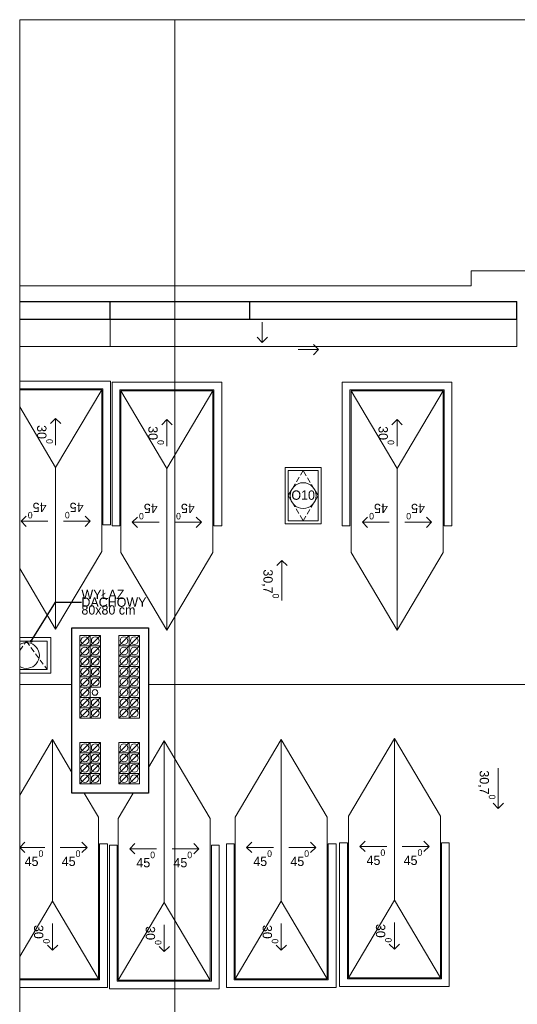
# Model space of a CAD drawing. Extents: x -145259 to -66341, y -2316 to 227384.
# Tile 134 of 141: x -109059 to -99439, y 208342 to 227384. Entities that reach past the tile are written whole.
import ezdxf

# ---------------------------------------------------------------- set-up
doc = ezdxf.new("R2010")
doc.units = 0
doc.header["$MEASUREMENT"] = 0
doc.linetypes.add('Krawędzie ukryte', pattern=[150, 100, -50])
for name, color, linetype, lineweight in [('Arch opisy okien_Nr_Pióra__21', 7, 'Continuous', 13), ('ARCH TABELA_Nr_Pióra__21', 7, 'Continuous', 13), ('INWENT DACH_Nr_Pióra__21', 7, 'Continuous', 13), ('Inwent kominy_Nr_Pióra__21', 7, 'Continuous', 13), ('INWENT ODWODNIENIE_Nr_Pióra__21', 7, 'Continuous', 13), ('INWENT ODWODNIENIE_Nr_Pióra__5', 7, 'Continuous', 13), ('INWENT OPISY_Nr_Pióra__21', 7, 'Continuous', 13), ('INWENT OPISY_Nr_Pióra__5', 7, 'Continuous', 13), ('INWENT. OKNA_Nr_Pióra__1', 7, 'Continuous', 25), ('INWENT. OKNA_Nr_Pióra__21', 7, 'Continuous', 13), ('INWENT. OKNA_Nr_Pióra__5', 7, 'Continuous', 13), ('INWENT.ŚCIANY_Nr_Pióra__1', 7, 'Continuous', 25)]:
    doc.layers.add(name, color=color, linetype=linetype, lineweight=lineweight)
doc.layers.add('INWENT kanalizacja_Nr_Pióra__118', color=7, linetype='Continuous', lineweight=13, true_color=0x573938)
doc.layers.add('INWENT ODWODNIENIE', color=7, linetype='Continuous')
doc.styles.add('GENERATED_STYLE_4', font='txt')
doc.styles.add('GENERATED_STYLE_7', font='txt')
doc.styles.add('GENERATED_STYLE_8', font='txt')
doc.dimstyles.new('GENERATED_STYLE__9', dxfattribs={"dimtxt": 0.18, "dimasz": 109.44, "dimexe": 0.18, "dimexo": 0.0625, "dimgap": 0.09, "dimtad": 0, "dimtih": 1, "dimtoh": 1, "dimdec": 4, "dimzin": 0, "dimdsep": 46, "dimcen": 0.09, "dimadec": 0, "dimazin": 0, "dimtfac": 1, "dimtdec": 4, "dimtmove": 0, "dimatfit": 3, "dimldrblk": 'ARROWHEAD_11', "dimfxl": 0, "dimtolj": 1, "dimtzin": 0, "dimarcsym": 0})

# ---------------------------------------------------------------- blocks, each defined once
blk = doc.blocks.new('Linia_174', base_point=(-101614, 217663))
at = {"layer": 'INWENT ODWODNIENIE_Nr_Pióra__21', "linetype": 'Continuous'}
for q in [(-101195, 217763), (-101195, 217563)]:
    blk.add_line((-101095, 217663), q, dxfattribs=at)
at = {"layer": 'INWENT ODWODNIENIE_Nr_Pióra__5', "linetype": 'Continuous'}
blk.add_line((-101614, 217663), (-101095, 217663), dxfattribs=at)
blk = doc.blocks.new('Linia_175', base_point=(-101914, 217663))
at = {"layer": 'INWENT ODWODNIENIE_Nr_Pióra__21', "linetype": 'Continuous'}
for q in [(-102332, 217763), (-102332, 217563)]:
    blk.add_line((-102432, 217663), q, dxfattribs=at)
at = {"layer": 'INWENT ODWODNIENIE_Nr_Pióra__5', "linetype": 'Continuous'}
blk.add_line((-101914, 217663), (-102432, 217663), dxfattribs=at)
blk = doc.blocks.new('Linia_176', base_point=(-101764, 219133))
at = {"layer": 'INWENT ODWODNIENIE_Nr_Pióra__21', "linetype": 'Continuous'}
for q in [(-101864, 219551), (-101664, 219551)]:
    blk.add_line((-101764, 219651), q, dxfattribs=at)
at = {"layer": 'INWENT ODWODNIENIE_Nr_Pióra__5', "linetype": 'Continuous'}
blk.add_line((-101764, 219133), (-101764, 219651), dxfattribs=at)
blk = doc.blocks.new('Linia_177', base_point=(-106064, 217663))
at = {"layer": 'INWENT ODWODNIENIE_Nr_Pióra__21', "linetype": 'Continuous'}
for q in [(-105645, 217763), (-105645, 217563)]:
    blk.add_line((-105545, 217663), q, dxfattribs=at)
at = {"layer": 'INWENT ODWODNIENIE_Nr_Pióra__5', "linetype": 'Continuous'}
blk.add_line((-106064, 217663), (-105545, 217663), dxfattribs=at)
blk = doc.blocks.new('Linia_178', base_point=(-106364, 217663))
at = {"layer": 'INWENT ODWODNIENIE_Nr_Pióra__21', "linetype": 'Continuous'}
for q in [(-106782, 217763), (-106782, 217563)]:
    blk.add_line((-106882, 217663), q, dxfattribs=at)
at = {"layer": 'INWENT ODWODNIENIE_Nr_Pióra__5', "linetype": 'Continuous'}
blk.add_line((-106364, 217663), (-106882, 217663), dxfattribs=at)
blk = doc.blocks.new('Linia_179', base_point=(-106214, 219133))
at = {"layer": 'INWENT ODWODNIENIE_Nr_Pióra__21', "linetype": 'Continuous'}
for q in [(-106314, 219551), (-106114, 219551)]:
    blk.add_line((-106214, 219651), q, dxfattribs=at)
at = {"layer": 'INWENT ODWODNIENIE_Nr_Pióra__5', "linetype": 'Continuous'}
blk.add_line((-106214, 219133), (-106214, 219651), dxfattribs=at)
blk = doc.blocks.new('Linia_180', base_point=(-108214, 217683))
at = {"layer": 'INWENT ODWODNIENIE_Nr_Pióra__21', "linetype": 'Continuous'}
for q in [(-107795, 217783), (-107795, 217583)]:
    blk.add_line((-107695, 217683), q, dxfattribs=at)
at = {"layer": 'INWENT ODWODNIENIE_Nr_Pióra__5', "linetype": 'Continuous'}
blk.add_line((-108214, 217683), (-107695, 217683), dxfattribs=at)
blk = doc.blocks.new('Linia_181', base_point=(-108514, 217683))
at = {"layer": 'INWENT ODWODNIENIE_Nr_Pióra__21', "linetype": 'Continuous'}
for q in [(-108932, 217783), (-108932, 217583)]:
    blk.add_line((-109032, 217683), q, dxfattribs=at)
at = {"layer": 'INWENT ODWODNIENIE_Nr_Pióra__5', "linetype": 'Continuous'}
blk.add_line((-108514, 217683), (-109032, 217683), dxfattribs=at)
blk = doc.blocks.new('Linia_182', base_point=(-108364, 219153))
at = {"layer": 'INWENT ODWODNIENIE_Nr_Pióra__21', "linetype": 'Continuous'}
for q in [(-108464, 219571), (-108264, 219571)]:
    blk.add_line((-108364, 219671), q, dxfattribs=at)
at = {"layer": 'INWENT ODWODNIENIE_Nr_Pióra__5', "linetype": 'Continuous'}
blk.add_line((-108364, 219153), (-108364, 219671), dxfattribs=at)
blk = doc.blocks.new('Linia_183', base_point=(-108274, 211374))
at = {"layer": 'INWENT ODWODNIENIE_Nr_Pióra__21', "linetype": 'Continuous'}
for q in [(-107855, 211474), (-107855, 211274)]:
    blk.add_line((-107755, 211374), q, dxfattribs=at)
at = {"layer": 'INWENT ODWODNIENIE_Nr_Pióra__5', "linetype": 'Continuous'}
blk.add_line((-108274, 211374), (-107755, 211374), dxfattribs=at)
blk = doc.blocks.new('Linia_184', base_point=(-108574, 211374))
at = {"layer": 'INWENT ODWODNIENIE_Nr_Pióra__21', "linetype": 'Continuous'}
for q in [(-108959, 211474), (-108959, 211274)]:
    blk.add_line((-109059, 211374), q, dxfattribs=at)
at = {"layer": 'INWENT ODWODNIENIE_Nr_Pióra__5', "linetype": 'Continuous'}
blk.add_line((-108574, 211374), (-109059, 211374), dxfattribs=at)
blk = doc.blocks.new('Linia_185', base_point=(-108424, 209904))
at = {"layer": 'INWENT ODWODNIENIE_Nr_Pióra__21', "linetype": 'Continuous'}
for q in [(-108524, 209486), (-108324, 209486)]:
    blk.add_line((-108424, 209386), q, dxfattribs=at)
at = {"layer": 'INWENT ODWODNIENIE_Nr_Pióra__5', "linetype": 'Continuous'}
blk.add_line((-108424, 209904), (-108424, 209386), dxfattribs=at)
blk = doc.blocks.new('Linia_186', base_point=(-106114, 211349))
at = {"layer": 'INWENT ODWODNIENIE_Nr_Pióra__21', "linetype": 'Continuous'}
for q in [(-105695, 211449), (-105695, 211249)]:
    blk.add_line((-105595, 211349), q, dxfattribs=at)
at = {"layer": 'INWENT ODWODNIENIE_Nr_Pióra__5', "linetype": 'Continuous'}
blk.add_line((-106114, 211349), (-105595, 211349), dxfattribs=at)
blk = doc.blocks.new('Linia_187', base_point=(-106414, 211349))
at = {"layer": 'INWENT ODWODNIENIE_Nr_Pióra__21', "linetype": 'Continuous'}
for q in [(-106832, 211449), (-106832, 211249)]:
    blk.add_line((-106932, 211349), q, dxfattribs=at)
at = {"layer": 'INWENT ODWODNIENIE_Nr_Pióra__5', "linetype": 'Continuous'}
blk.add_line((-106414, 211349), (-106932, 211349), dxfattribs=at)
blk = doc.blocks.new('Linia_188', base_point=(-106264, 209879))
at = {"layer": 'INWENT ODWODNIENIE_Nr_Pióra__21', "linetype": 'Continuous'}
for q in [(-106364, 209461), (-106164, 209461)]:
    blk.add_line((-106264, 209361), q, dxfattribs=at)
at = {"layer": 'INWENT ODWODNIENIE_Nr_Pióra__5', "linetype": 'Continuous'}
blk.add_line((-106264, 209879), (-106264, 209361), dxfattribs=at)
blk = doc.blocks.new('Linia_189', base_point=(-103854, 211374))
at = {"layer": 'INWENT ODWODNIENIE_Nr_Pióra__21', "linetype": 'Continuous'}
for q in [(-103435, 211474), (-103435, 211274)]:
    blk.add_line((-103335, 211374), q, dxfattribs=at)
at = {"layer": 'INWENT ODWODNIENIE_Nr_Pióra__5', "linetype": 'Continuous'}
blk.add_line((-103854, 211374), (-103335, 211374), dxfattribs=at)
blk = doc.blocks.new('Linia_190', base_point=(-104154, 211374))
at = {"layer": 'INWENT ODWODNIENIE_Nr_Pióra__21', "linetype": 'Continuous'}
for q in [(-104572, 211474), (-104572, 211274)]:
    blk.add_line((-104672, 211374), q, dxfattribs=at)
at = {"layer": 'INWENT ODWODNIENIE_Nr_Pióra__5', "linetype": 'Continuous'}
blk.add_line((-104154, 211374), (-104672, 211374), dxfattribs=at)
blk = doc.blocks.new('Linia_191', base_point=(-104004, 209904))
at = {"layer": 'INWENT ODWODNIENIE_Nr_Pióra__21', "linetype": 'Continuous'}
for q in [(-104104, 209486), (-103904, 209486)]:
    blk.add_line((-104004, 209386), q, dxfattribs=at)
at = {"layer": 'INWENT ODWODNIENIE_Nr_Pióra__5', "linetype": 'Continuous'}
blk.add_line((-104004, 209904), (-104004, 209386), dxfattribs=at)
blk = doc.blocks.new('Linia_192', base_point=(-101664, 211394))
at = {"layer": 'INWENT ODWODNIENIE_Nr_Pióra__21', "linetype": 'Continuous'}
for q in [(-101245, 211494), (-101245, 211294)]:
    blk.add_line((-101145, 211394), q, dxfattribs=at)
at = {"layer": 'INWENT ODWODNIENIE_Nr_Pióra__5', "linetype": 'Continuous'}
blk.add_line((-101664, 211394), (-101145, 211394), dxfattribs=at)
blk = doc.blocks.new('Linia_193', base_point=(-101964, 211394))
at = {"layer": 'INWENT ODWODNIENIE_Nr_Pióra__21', "linetype": 'Continuous'}
for q in [(-102382, 211494), (-102382, 211294)]:
    blk.add_line((-102482, 211394), q, dxfattribs=at)
at = {"layer": 'INWENT ODWODNIENIE_Nr_Pióra__5', "linetype": 'Continuous'}
blk.add_line((-101964, 211394), (-102482, 211394), dxfattribs=at)
blk = doc.blocks.new('Linia_194', base_point=(-101814, 209924))
at = {"layer": 'INWENT ODWODNIENIE_Nr_Pióra__21', "linetype": 'Continuous'}
for q in [(-101914, 209506), (-101714, 209506)]:
    blk.add_line((-101814, 209406), q, dxfattribs=at)
at = {"layer": 'INWENT ODWODNIENIE_Nr_Pióra__5', "linetype": 'Continuous'}
blk.add_line((-101814, 209924), (-101814, 209406), dxfattribs=at)
blk = doc.blocks.new('Linia_207', base_point=(-104370, 221537))
at = {"layer": 'INWENT ODWODNIENIE_Nr_Pióra__21', "linetype": 'Continuous'}
for q in [(-104470, 221241), (-104270, 221241)]:
    blk.add_line((-104370, 221141), q, dxfattribs=at)
at = {"layer": 'INWENT ODWODNIENIE_Nr_Pióra__5', "linetype": 'Continuous'}
blk.add_line((-104370, 221537), (-104370, 221141), dxfattribs=at)
blk = doc.blocks.new('Linia_208', base_point=(-103677, 221002))
at = {"layer": 'INWENT ODWODNIENIE_Nr_Pióra__21', "linetype": 'Continuous'}
for q in [(-103381, 221102), (-103381, 220902)]:
    blk.add_line((-103281, 221002), q, dxfattribs=at)
at = {"layer": 'INWENT ODWODNIENIE_Nr_Pióra__5', "linetype": 'Continuous'}
blk.add_line((-103677, 221002), (-103281, 221002), dxfattribs=at)
blk = doc.blocks.new('Linia_218', base_point=(-99808, 212905))
at = {"layer": 'INWENT ODWODNIENIE_Nr_Pióra__21', "linetype": 'Continuous'}
for q in [(-99908, 212230), (-99708, 212230)]:
    blk.add_line((-99808, 212130), q, dxfattribs=at)
at = {"layer": 'INWENT ODWODNIENIE_Nr_Pióra__5', "linetype": 'Continuous'}
blk.add_line((-99808, 212905), (-99808, 212130), dxfattribs=at)
blk = doc.blocks.new('Linia_221', base_point=(-103989, 216152))
at = {"layer": 'INWENT ODWODNIENIE_Nr_Pióra__21', "linetype": 'Continuous'}
for q in [(-104089, 216827), (-103889, 216827)]:
    blk.add_line((-103989, 216927), q, dxfattribs=at)
at = {"layer": 'INWENT ODWODNIENIE_Nr_Pióra__5', "linetype": 'Continuous'}
blk.add_line((-103989, 216152), (-103989, 216927), dxfattribs=at)
blk = doc.blocks.new('ARROWHEAD_11')
at = {"color": 0, "linetype": 'Continuous', "lineweight": 0}
blk.add_line((0, 0), (-1, 0), dxfattribs=at)
at = {"color": 0, "linetype": 'Continuous', "lineweight": 0, "const_width": 0.25, "flags": 128}
blk.add_lwpolyline([(-0.125, 0, 1), (0.125, 0, 1)], format="xyb", close=True, dxfattribs=at)

msp = doc.modelspace()

# ---------------------------------------------------------------- linework, layer by layer
at = {"layer": 'Arch opisy okien_Nr_Pióra__21', "linetype": 'Continuous'}
msp.add_circle((-103578.7, 218178.6), 250, dxfattribs=at)
msp.add_arc((-108928.7, 215088.6), 250, 238.66775, 121.33225, dxfattribs=at)
at = {"layer": 'ARCH TABELA_Nr_Pióra__21', "linetype": 'Continuous'}
for p, q in [((-109058.7, 197683.6), (-109058.7, 227383.6)), ((-109058.7, 227383.6), (-67258.7, 227383.6)), ((-106058.7, 227383.6), (-106058.7, 197683.6)), ((-106058.7, 226883.6), (-106058.7, 227383.6))]:
    msp.add_line(p, q, dxfattribs=at)
at = {"layer": 'INWENT DACH_Nr_Pióra__21', "linetype": 'Continuous'}
for p, q in [((-109058.7, 220223.6), (-107473.7, 220223.6)), ((-108363.7, 218723.1), (-107473.7, 220223.6)), ((-107473.7, 220223.6), (-107473.7, 217098)), ((-107103.7, 220203.6), (-105323.7, 220203.6)), ((-107103.7, 220203.6), (-107103.7, 217078)), ((-106213.7, 218703.1), (-107103.7, 220203.6)), ((-106213.7, 218703.1), (-105323.7, 220203.6)), ((-105323.7, 220203.6), (-105323.7, 217078)), ((-102653.7, 220203.6), (-100873.7, 220203.6)), ((-102653.7, 220203.6), (-102653.7, 217078)), ((-101763.7, 218703.1), (-102653.7, 220203.6)), ((-101763.7, 218703.1), (-100873.7, 220203.6)), ((-100873.7, 220203.6), (-100873.7, 217078)), ((-108363.7, 218723.1), (-109058.7, 219894.8)), ((-108363.7, 218723.1), (-108363.7, 215597.5)), ((-106213.7, 218703.1), (-106213.7, 215577.5)), ((-101763.7, 218703.1), (-101763.7, 215577.5)), ((-108363.7, 215597.5), (-107473.7, 217098)), ((-106213.7, 215577.5), (-107103.7, 217078)), ((-106213.7, 215577.5), (-105323.7, 217078)), ((-101763.7, 215577.5), (-102653.7, 217078)), ((-101763.7, 215577.5), (-100873.7, 217078)), ((-108363.7, 215597.5), (-109058.7, 216769.2)), ((-109058.7, 214528.6), (-108048.7, 214528.6)), ((-106568.7, 214528.6), (-93328.7, 214528.6)), ((-101813.7, 213479.7), (-102703.7, 211979.2)), ((-101813.7, 210354.1), (-101813.7, 213479.7)), ((-101813.7, 213479.7), (-100923.7, 211979.2)), ((-108423.7, 213459.7), (-109058.7, 212389.2)), ((-108423.7, 210334.1), (-108423.7, 213459.7)), ((-108423.7, 213459.7), (-108048.7, 212827.5)), ((-106263.7, 213434.7), (-106568.7, 212920.5)), ((-106263.7, 210309.1), (-106263.7, 213434.7)), ((-106263.7, 213434.7), (-105373.7, 211934.2)), ((-104003.7, 213459.7), (-104893.7, 211959.2)), ((-104003.7, 210334.1), (-104003.7, 213459.7)), ((-104003.7, 213459.7), (-103113.7, 211959.2)), ((-107809.2, 212423.6), (-107533.7, 211959.2)), ((-106863.5, 212423.6), (-107153.7, 211934.2)), ((-107533.7, 208833.6), (-107533.7, 211959.2)), ((-104893.7, 208833.6), (-104893.7, 211959.2)), ((-103113.7, 208833.6), (-103113.7, 211959.2)), ((-102703.7, 208853.6), (-102703.7, 211979.2)), ((-100923.7, 208853.6), (-100923.7, 211979.2)), ((-107153.7, 208808.6), (-107153.7, 211934.2)), ((-105373.7, 208808.6), (-105373.7, 211934.2)), ((-108423.7, 210334.1), (-109058.7, 209263.5)), ((-108423.7, 210334.1), (-107533.7, 208833.6)), ((-106263.7, 210309.1), (-107153.7, 208808.6)), ((-106263.7, 210309.1), (-105373.7, 208808.6)), ((-104003.7, 210334.1), (-104893.7, 208833.6)), ((-104003.7, 210334.1), (-103113.7, 208833.6)), ((-101813.7, 210354.1), (-102703.7, 208853.6)), ((-101813.7, 210354.1), (-100923.7, 208853.6)), ((-109058.7, 208833.6), (-107533.7, 208833.6)), ((-107153.7, 208808.6), (-105373.7, 208808.6)), ((-104893.7, 208833.6), (-103113.7, 208833.6)), ((-102703.7, 208853.6), (-100923.7, 208853.6))]:
    msp.add_line(p, q, dxfattribs=at)
at = {"layer": 'INWENT kanalizacja_Nr_Pióra__118', "linetype": 'Continuous'}
msp.add_circle((-107603.7, 214373.6), 55, dxfattribs=at)
at = {"layer": 'Inwent kominy_Nr_Pióra__21', "linetype": 'Continuous'}
for p, q in [((-107898.7, 215273.6), (-107698.7, 215473.6)), ((-107898.7, 215473.6), (-107698.7, 215473.6)), ((-107898.7, 215273.6), (-107898.7, 215473.6)), ((-107698.7, 215473.6), (-107698.7, 215273.6)), ((-107698.7, 215273.6), (-107498.7, 215473.6)), ((-107698.7, 215473.6), (-107498.7, 215473.6)), ((-107698.7, 215273.6), (-107698.7, 215473.6)), ((-107498.7, 215473.6), (-107498.7, 215273.6)), ((-107143.7, 215273.6), (-106943.7, 215473.6)), ((-107143.7, 215473.6), (-106943.7, 215473.6)), ((-107143.7, 215273.6), (-107143.7, 215473.6)), ((-106943.7, 215273.6), (-106743.7, 215473.6)), ((-106943.7, 215473.6), (-106743.7, 215473.6)), ((-106943.7, 215273.6), (-106943.7, 215473.6)), ((-106943.7, 215473.6), (-106943.7, 215273.6)), ((-106743.7, 215473.6), (-106743.7, 215273.6)), ((-107898.7, 215073.6), (-107698.7, 215273.6)), ((-107898.7, 215273.6), (-107698.7, 215273.6)), ((-107898.7, 215073.6), (-107898.7, 215273.6)), ((-107698.7, 215273.6), (-107898.7, 215273.6)), ((-107698.7, 215073.6), (-107498.7, 215273.6)), ((-107698.7, 215273.6), (-107498.7, 215273.6)), ((-107698.7, 215073.6), (-107698.7, 215273.6)), ((-107698.7, 215273.6), (-107698.7, 215073.6)), ((-107498.7, 215273.6), (-107698.7, 215273.6)), ((-107498.7, 215273.6), (-107498.7, 215073.6)), ((-107143.7, 215073.6), (-106943.7, 215273.6)), ((-107143.7, 215273.6), (-106943.7, 215273.6)), ((-107143.7, 215073.6), (-107143.7, 215273.6)), ((-106943.7, 215273.6), (-107143.7, 215273.6)), ((-106943.7, 215273.6), (-106943.7, 215073.6)), ((-106943.7, 215073.6), (-106743.7, 215273.6)), ((-106943.7, 215273.6), (-106743.7, 215273.6)), ((-106943.7, 215073.6), (-106943.7, 215273.6)), ((-106743.7, 215273.6), (-106943.7, 215273.6)), ((-106743.7, 215273.6), (-106743.7, 215073.6)), ((-107898.7, 214873.6), (-107698.7, 215073.6)), ((-107898.7, 215073.6), (-107698.7, 215073.6)), ((-107898.7, 214873.6), (-107898.7, 215073.6)), ((-107698.7, 215073.6), (-107898.7, 215073.6)), ((-107698.7, 214873.6), (-107498.7, 215073.6)), ((-107698.7, 215073.6), (-107498.7, 215073.6)), ((-107698.7, 214873.6), (-107698.7, 215073.6)), ((-107498.7, 215073.6), (-107698.7, 215073.6)), ((-107698.7, 215073.6), (-107698.7, 214873.6)), ((-107498.7, 215073.6), (-107498.7, 214873.6)), ((-107143.7, 214873.6), (-106943.7, 215073.6)), ((-107143.7, 215073.6), (-106943.7, 215073.6)), ((-107143.7, 214873.6), (-107143.7, 215073.6)), ((-106943.7, 215073.6), (-107143.7, 215073.6)), ((-106943.7, 215073.6), (-106943.7, 214873.6)), ((-106943.7, 214873.6), (-106743.7, 215073.6)), ((-106943.7, 215073.6), (-106743.7, 215073.6)), ((-106943.7, 214873.6), (-106943.7, 215073.6)), ((-106743.7, 215073.6), (-106943.7, 215073.6)), ((-106743.7, 215073.6), (-106743.7, 214873.6)), ((-107898.7, 214673.6), (-107898.7, 214873.6)), ((-107698.7, 214873.6), (-107898.7, 214873.6)), ((-107898.7, 214673.6), (-107698.7, 214873.6)), ((-107898.7, 214873.6), (-107698.7, 214873.6)), ((-107698.7, 214673.6), (-107698.7, 214873.6)), ((-107498.7, 214873.6), (-107698.7, 214873.6)), ((-107698.7, 214673.6), (-107498.7, 214873.6)), ((-107698.7, 214873.6), (-107498.7, 214873.6)), ((-107698.7, 214873.6), (-107698.7, 214673.6)), ((-107498.7, 214873.6), (-107498.7, 214673.6)), ((-107143.7, 214673.6), (-107143.7, 214873.6)), ((-106943.7, 214873.6), (-107143.7, 214873.6)), ((-107143.7, 214673.6), (-106943.7, 214873.6)), ((-107143.7, 214873.6), (-106943.7, 214873.6)), ((-106943.7, 214873.6), (-106943.7, 214673.6)), ((-106943.7, 214673.6), (-106943.7, 214873.6)), ((-106743.7, 214873.6), (-106943.7, 214873.6)), ((-106943.7, 214673.6), (-106743.7, 214873.6)), ((-106943.7, 214873.6), (-106743.7, 214873.6)), ((-106743.7, 214873.6), (-106743.7, 214673.6)), ((-107698.7, 214673.6), (-107898.7, 214673.6)), ((-107898.7, 214473.6), (-107698.7, 214673.6)), ((-107898.7, 214673.6), (-107698.7, 214673.6)), ((-107898.7, 214473.6), (-107898.7, 214673.6)), ((-107498.7, 214673.6), (-107698.7, 214673.6)), ((-107698.7, 214473.6), (-107498.7, 214673.6)), ((-107698.7, 214673.6), (-107498.7, 214673.6)), ((-107698.7, 214473.6), (-107698.7, 214673.6)), ((-107698.7, 214673.6), (-107698.7, 214473.6)), ((-107498.7, 214673.6), (-107498.7, 214473.6)), ((-106943.7, 214673.6), (-107143.7, 214673.6)), ((-107143.7, 214473.6), (-106943.7, 214673.6)), ((-107143.7, 214673.6), (-106943.7, 214673.6)), ((-107143.7, 214473.6), (-107143.7, 214673.6)), ((-106943.7, 214673.6), (-106943.7, 214473.6)), ((-106743.7, 214673.6), (-106943.7, 214673.6)), ((-106943.7, 214473.6), (-106743.7, 214673.6)), ((-106943.7, 214673.6), (-106743.7, 214673.6)), ((-106943.7, 214473.6), (-106943.7, 214673.6)), ((-106743.7, 214673.6), (-106743.7, 214473.6)), ((-107898.7, 214273.6), (-107898.7, 214473.6)), ((-107898.7, 214473.6), (-107698.7, 214473.6)), ((-107898.7, 214273.6), (-107698.7, 214473.6)), ((-107698.7, 214473.6), (-107898.7, 214473.6)), ((-107698.7, 214473.6), (-107698.7, 214273.6)), ((-107498.7, 214473.6), (-107698.7, 214473.6)), ((-107143.7, 214273.6), (-107143.7, 214473.6)), ((-107143.7, 214473.6), (-106943.7, 214473.6)), ((-107143.7, 214273.6), (-106943.7, 214473.6)), ((-106943.7, 214473.6), (-107143.7, 214473.6)), ((-106943.7, 214473.6), (-106943.7, 214273.6)), ((-106943.7, 214273.6), (-106943.7, 214473.6)), ((-106943.7, 214473.6), (-106743.7, 214473.6)), ((-106943.7, 214273.6), (-106743.7, 214473.6)), ((-106743.7, 214473.6), (-106943.7, 214473.6)), ((-106743.7, 214473.6), (-106743.7, 214273.6)), ((-107898.7, 214073.6), (-107898.7, 214273.6)), ((-107898.7, 214273.6), (-107698.7, 214273.6)), ((-107898.7, 214073.6), (-107698.7, 214273.6)), ((-107698.7, 214273.6), (-107898.7, 214273.6)), ((-107698.7, 214073.6), (-107698.7, 214273.6)), ((-107698.7, 214273.6), (-107498.7, 214273.6)), ((-107698.7, 214073.6), (-107498.7, 214273.6)), ((-107698.7, 214273.6), (-107698.7, 214073.6)), ((-107498.7, 214273.6), (-107498.7, 214073.6)), ((-107143.7, 214073.6), (-107143.7, 214273.6)), ((-107143.7, 214273.6), (-106943.7, 214273.6)), ((-107143.7, 214073.6), (-106943.7, 214273.6)), ((-106943.7, 214273.6), (-107143.7, 214273.6)), ((-106943.7, 214273.6), (-106943.7, 214073.6)), ((-106943.7, 214073.6), (-106943.7, 214273.6)), ((-106943.7, 214273.6), (-106743.7, 214273.6)), ((-106943.7, 214073.6), (-106743.7, 214273.6)), ((-106743.7, 214273.6), (-106943.7, 214273.6)), ((-106743.7, 214273.6), (-106743.7, 214073.6)), ((-107898.7, 213873.6), (-107898.7, 214073.6)), ((-107898.7, 214073.6), (-107698.7, 214073.6)), ((-107898.7, 213873.6), (-107698.7, 214073.6)), ((-107698.7, 214073.6), (-107898.7, 214073.6)), ((-107698.7, 213873.6), (-107698.7, 214073.6)), ((-107698.7, 214073.6), (-107498.7, 214073.6)), ((-107698.7, 213873.6), (-107498.7, 214073.6)), ((-107498.7, 214073.6), (-107698.7, 214073.6)), ((-107698.7, 214073.6), (-107698.7, 213873.6)), ((-107498.7, 214073.6), (-107498.7, 213873.6)), ((-107143.7, 213873.6), (-107143.7, 214073.6)), ((-107143.7, 214073.6), (-106943.7, 214073.6)), ((-107143.7, 213873.6), (-106943.7, 214073.6)), ((-106943.7, 214073.6), (-107143.7, 214073.6)), ((-106943.7, 214073.6), (-106943.7, 213873.6)), ((-106943.7, 213873.6), (-106943.7, 214073.6)), ((-106943.7, 214073.6), (-106743.7, 214073.6)), ((-106943.7, 213873.6), (-106743.7, 214073.6)), ((-106743.7, 214073.6), (-106943.7, 214073.6)), ((-106743.7, 214073.6), (-106743.7, 213873.6)), ((-107698.7, 213873.6), (-107898.7, 213873.6)), ((-107498.7, 213873.6), (-107698.7, 213873.6)), ((-106943.7, 213873.6), (-107143.7, 213873.6)), ((-106743.7, 213873.6), (-106943.7, 213873.6)), ((-107898.7, 213203.6), (-107898.7, 213403.6)), ((-107898.7, 213403.6), (-107698.7, 213403.6)), ((-107898.7, 213203.6), (-107698.7, 213403.6)), ((-107698.7, 213203.6), (-107698.7, 213403.6)), ((-107698.7, 213403.6), (-107498.7, 213403.6)), ((-107698.7, 213203.6), (-107498.7, 213403.6)), ((-107698.7, 213403.6), (-107698.7, 213203.6)), ((-107498.7, 213403.6), (-107498.7, 213203.6)), ((-107143.7, 213203.6), (-107143.7, 213403.6)), ((-107143.7, 213403.6), (-106943.7, 213403.6)), ((-107143.7, 213203.6), (-106943.7, 213403.6)), ((-106943.7, 213403.6), (-106943.7, 213203.6)), ((-106943.7, 213203.6), (-106943.7, 213403.6)), ((-106943.7, 213403.6), (-106743.7, 213403.6)), ((-106943.7, 213203.6), (-106743.7, 213403.6)), ((-106743.7, 213403.6), (-106743.7, 213203.6)), ((-107698.7, 213203.6), (-107898.7, 213203.6)), ((-107898.7, 213003.6), (-107898.7, 213203.6)), ((-107898.7, 213203.6), (-107698.7, 213203.6)), ((-107898.7, 213003.6), (-107698.7, 213203.6)), ((-107498.7, 213203.6), (-107698.7, 213203.6)), ((-107698.7, 213003.6), (-107698.7, 213203.6)), ((-107698.7, 213203.6), (-107498.7, 213203.6)), ((-107698.7, 213003.6), (-107498.7, 213203.6)), ((-107698.7, 213203.6), (-107698.7, 213003.6)), ((-107498.7, 213203.6), (-107498.7, 213003.6)), ((-106943.7, 213203.6), (-107143.7, 213203.6)), ((-107143.7, 213003.6), (-107143.7, 213203.6)), ((-107143.7, 213203.6), (-106943.7, 213203.6)), ((-107143.7, 213003.6), (-106943.7, 213203.6)), ((-106943.7, 213203.6), (-106943.7, 213003.6)), ((-106743.7, 213203.6), (-106943.7, 213203.6)), ((-106943.7, 213003.6), (-106943.7, 213203.6)), ((-106943.7, 213203.6), (-106743.7, 213203.6)), ((-106943.7, 213003.6), (-106743.7, 213203.6)), ((-106743.7, 213203.6), (-106743.7, 213003.6)), ((-107698.7, 213003.6), (-107898.7, 213003.6)), ((-107898.7, 212803.6), (-107898.7, 213003.6)), ((-107898.7, 213003.6), (-107698.7, 213003.6)), ((-107898.7, 212803.6), (-107698.7, 213003.6)), ((-107498.7, 213003.6), (-107698.7, 213003.6)), ((-107698.7, 212803.6), (-107698.7, 213003.6)), ((-107698.7, 213003.6), (-107498.7, 213003.6)), ((-107698.7, 212803.6), (-107498.7, 213003.6)), ((-107698.7, 213003.6), (-107698.7, 212803.6)), ((-107498.7, 213003.6), (-107498.7, 212803.6)), ((-106943.7, 213003.6), (-107143.7, 213003.6)), ((-107143.7, 212803.6), (-107143.7, 213003.6)), ((-107143.7, 213003.6), (-106943.7, 213003.6)), ((-107143.7, 212803.6), (-106943.7, 213003.6)), ((-106943.7, 213003.6), (-106943.7, 212803.6)), ((-106743.7, 213003.6), (-106943.7, 213003.6)), ((-106943.7, 212803.6), (-106943.7, 213003.6)), ((-106943.7, 213003.6), (-106743.7, 213003.6)), ((-106943.7, 212803.6), (-106743.7, 213003.6)), ((-106743.7, 213003.6), (-106743.7, 212803.6)), ((-107898.7, 212603.6), (-107898.7, 212803.6)), ((-107898.7, 212803.6), (-107698.7, 212803.6)), ((-107898.7, 212603.6), (-107698.7, 212803.6)), ((-107698.7, 212803.6), (-107898.7, 212803.6)), ((-107498.7, 212803.6), (-107698.7, 212803.6)), ((-107698.7, 212603.6), (-107698.7, 212803.6)), ((-107698.7, 212803.6), (-107498.7, 212803.6)), ((-107698.7, 212603.6), (-107498.7, 212803.6)), ((-107698.7, 212803.6), (-107698.7, 212603.6)), ((-107498.7, 212803.6), (-107498.7, 212603.6)), ((-106943.7, 212803.6), (-107143.7, 212803.6)), ((-107143.7, 212603.6), (-107143.7, 212803.6)), ((-107143.7, 212803.6), (-106943.7, 212803.6)), ((-107143.7, 212603.6), (-106943.7, 212803.6)), ((-106943.7, 212803.6), (-106943.7, 212603.6)), ((-106943.7, 212603.6), (-106943.7, 212803.6)), ((-106943.7, 212803.6), (-106743.7, 212803.6)), ((-106943.7, 212603.6), (-106743.7, 212803.6)), ((-106743.7, 212803.6), (-106943.7, 212803.6)), ((-106743.7, 212803.6), (-106743.7, 212603.6)), ((-107698.7, 212603.6), (-107898.7, 212603.6)), ((-107498.7, 212603.6), (-107698.7, 212603.6)), ((-106943.7, 212603.6), (-107143.7, 212603.6)), ((-106743.7, 212603.6), (-106943.7, 212603.6))]:
    msp.add_line(p, q, dxfattribs=at)
for centre in [(-107798.7, 215373.6), (-107598.7, 215373.6), (-107043.7, 215373.6), (-106843.7, 215373.6), (-107798.7, 215173.6), (-107598.7, 215173.6), (-107043.7, 215173.6), (-106843.7, 215173.6), (-107798.7, 214973.6), (-107598.7, 214973.6), (-107043.7, 214973.6), (-106843.7, 214973.6), (-107798.7, 214773.6), (-107598.7, 214773.6), (-107043.7, 214773.6), (-106843.7, 214773.6), (-107798.7, 214573.6), (-107598.7, 214573.6), (-107043.7, 214573.6), (-106843.7, 214573.6), (-107798.7, 214373.6), (-107043.7, 214373.6), (-106843.7, 214373.6), (-107798.7, 214173.6), (-107598.7, 214173.6), (-107043.7, 214173.6), (-106843.7, 214173.6), (-107798.7, 213973.6), (-107598.7, 213973.6), (-107043.7, 213973.6), (-106843.7, 213973.6), (-107798.7, 213303.6), (-107598.7, 213303.6), (-107043.7, 213303.6), (-106843.7, 213303.6), (-107798.7, 213103.6), (-107598.7, 213103.6), (-107043.7, 213103.6), (-106843.7, 213103.6), (-107798.7, 212903.6), (-107598.7, 212903.6), (-107043.7, 212903.6), (-106843.7, 212903.6), (-107798.7, 212703.6), (-107598.7, 212703.6), (-107043.7, 212703.6), (-106843.7, 212703.6)]:
    msp.add_circle(centre, 75, dxfattribs=at)
at = {"layer": 'INWENT ODWODNIENIE_Nr_Pióra__5', "linetype": 'Continuous'}
for p, q in [((-107308.7, 221593.6), (-107308.7, 221063.6)), ((-107308.7, 221593.6), (-107308.7, 221063.6)), ((-99448.7, 221593.6), (-99448.7, 221063.6)), ((-107308.7, 221063.6), (-109058.7, 221063.6)), ((-107308.7, 221063.6), (-99448.7, 221063.6)), ((-107303.7, 220393.6), (-109058.7, 220393.6)), ((-107303.7, 217613.6), (-107303.7, 220393.6)), ((-107273.3, 217593.6), (-107273.3, 220373.6)), ((-105153.7, 220373.6), (-107273.3, 220373.6)), ((-105153.7, 217593.6), (-105153.7, 220373.6)), ((-102823.3, 217593.6), (-102823.3, 220373.6)), ((-100703.7, 220373.6), (-102823.3, 220373.6)), ((-100703.7, 217593.6), (-100703.7, 220373.6)), ((-107453.7, 220243.6), (-109058.7, 220243.6)), ((-107453.7, 217613.6), (-107453.7, 220243.6)), ((-107123.3, 217593.6), (-107123.3, 220223.6)), ((-105303.7, 220223.6), (-107123.3, 220223.6)), ((-105303.7, 217593.6), (-105303.7, 220223.6)), ((-102673.3, 217593.6), (-102673.3, 220223.6)), ((-100853.7, 220223.6), (-102673.3, 220223.6)), ((-100853.7, 217593.6), (-100853.7, 220223.6)), ((-107453.7, 217613.6), (-107303.7, 217613.6)), ((-107123.7, 217593.6), (-107273.7, 217593.6)), ((-105303.7, 217593.6), (-105153.7, 217593.6)), ((-102673.7, 217593.6), (-102823.7, 217593.6)), ((-100853.7, 217593.6), (-100703.7, 217593.6)), ((-107513.7, 211443.6), (-107363.7, 211443.6)), ((-107513.7, 211443.6), (-107513.7, 208813.6)), ((-107363.7, 211443.6), (-107363.7, 208663.6)), ((-107173.7, 211418.6), (-107323.7, 211418.6)), ((-107323.3, 211418.6), (-107323.3, 208638.6)), ((-107173.3, 211418.6), (-107173.3, 208788.6)), ((-105353.7, 211418.6), (-105203.7, 211418.6)), ((-105353.7, 211418.6), (-105353.7, 208788.6)), ((-105203.7, 211418.6), (-105203.7, 208638.6)), ((-104913.7, 211443.6), (-105063.7, 211443.6)), ((-105063.3, 211443.6), (-105063.3, 208663.6)), ((-104913.3, 211443.6), (-104913.3, 208813.6)), ((-103093.7, 211443.6), (-102943.7, 211443.6)), ((-103093.7, 211443.6), (-103093.7, 208813.6)), ((-102943.7, 211443.6), (-102943.7, 208663.6)), ((-102723.7, 211463.6), (-102873.7, 211463.6)), ((-102873.3, 211463.6), (-102873.3, 208683.6)), ((-102723.3, 211463.6), (-102723.3, 208833.6)), ((-100903.7, 211463.6), (-100753.7, 211463.6)), ((-100903.7, 211463.6), (-100903.7, 208833.6)), ((-100753.7, 211463.6), (-100753.7, 208683.6)), ((-107513.7, 208813.6), (-109058.7, 208813.6)), ((-105353.7, 208788.6), (-107173.3, 208788.6)), ((-103093.7, 208813.6), (-104913.3, 208813.6)), ((-100903.7, 208833.6), (-102723.3, 208833.6)), ((-107363.7, 208663.6), (-109058.7, 208663.6)), ((-105203.7, 208638.6), (-107323.3, 208638.6)), ((-102943.7, 208663.6), (-105063.3, 208663.6)), ((-100753.7, 208683.6), (-102873.3, 208683.6))]:
    msp.add_line(p, q, dxfattribs=at)
at = {"layer": 'INWENT. OKNA_Nr_Pióra__1', "linetype": 'Continuous'}
for p, q in [((-109058.7, 221933.6), (-99448.7, 221933.6)), ((-107308.7, 221593.6), (-107308.7, 221933.6)), ((-104608.7, 221593.6), (-104608.7, 221933.6)), ((-99448.7, 221593.6), (-99448.7, 221933.6)), ((-109058.7, 221593.6), (-99448.7, 221593.6))]:
    msp.add_line(p, q, dxfattribs=at)
at = {"layer": 'INWENT. OKNA_Nr_Pióra__21', "linetype": 'Continuous'}
for p, q in [((-99148.7, 222523.6), (-100328.7, 222523.6)), ((-100328.7, 222523.6), (-100328.7, 222233.6)), ((-100328.7, 222233.6), (-109058.7, 222233.6)), ((-108458.7, 215433.6), (-109058.7, 215433.6)), ((-108458.7, 214743.6), (-108458.7, 215433.6)), ((-109058.7, 215363.6), (-108528.7, 215363.6)), ((-108528.7, 214813.6), (-108528.7, 215363.6)), ((-109058.7, 214813.6), (-108528.7, 214813.6)), ((-109058.7, 214743.6), (-108458.7, 214743.6))]:
    msp.add_line(p, q, dxfattribs=at)
at = {"layer": 'INWENT. OKNA_Nr_Pióra__5', "linetype": 'Continuous'}
for p, q in [((-103928.7, 217633.6), (-103928.7, 218723.6)), ((-103928.7, 218723.6), (-103228.7, 218723.6)), ((-103868.7, 217693.6), (-103868.7, 218663.6)), ((-103868.7, 218663.6), (-103288.7, 218663.6)), ((-103288.7, 218663.6), (-103288.7, 217693.6)), ((-103228.7, 218723.6), (-103228.7, 217633.6)), ((-103288.7, 217693.6), (-103868.7, 217693.6)), ((-103228.7, 217633.6), (-103928.7, 217633.6))]:
    msp.add_line(p, q, dxfattribs=at)
at = {"layer": 'INWENT. OKNA_Nr_Pióra__5', "linetype": 'Krawędzie ukryte'}
for p, q in [((-103578.7, 218663.6), (-103868.7, 218178.6)), ((-103288.7, 218178.6), (-103578.7, 218663.6)), ((-103868.7, 218178.6), (-103578.7, 217693.6)), ((-103578.7, 217693.6), (-103288.7, 218178.6)), ((-109058.7, 215184.9), (-108928.7, 215363.6)), ((-108928.7, 215363.6), (-108528.7, 214813.6))]:
    msp.add_line(p, q, dxfattribs=at)
at = {"layer": 'INWENT.ŚCIANY_Nr_Pióra__1', "linetype": 'Continuous'}
for p, q in [((-108048.7, 212423.6), (-108048.7, 215623.6)), ((-108048.7, 215623.6), (-106568.7, 215623.6)), ((-106568.7, 215623.6), (-106568.7, 212423.6)), ((-106568.7, 212423.6), (-108048.7, 212423.6))]:
    msp.add_line(p, q, dxfattribs=at)

# ---------------------------------------------------------------- block references
at = {"layer": 'INWENT ODWODNIENIE', "linetype": 'Continuous'}
for name, p in [('Linia_207', (-104369.7, 221537.1)), ('Linia_208', (-103677, 221002.2)), ('Linia_182', (-108363.7, 219153.1)), ('Linia_179', (-106213.7, 219133.1)), ('Linia_176', (-101763.7, 219133.1)), ('Linia_181', (-108513.7, 217682.8)), ('Linia_180', (-108213.7, 217682.8)), ('Linia_178', (-106363.7, 217662.8)), ('Linia_177', (-106063.7, 217662.8)), ('Linia_175', (-101913.7, 217662.8)), ('Linia_174', (-101613.7, 217662.8)), ('Linia_221', (-103988.9, 216151.8)), ('Linia_218', (-99808, 212905.4)), ('Linia_184', (-108573.7, 211374.4)), ('Linia_183', (-108273.7, 211374.4)), ('Linia_187', (-106413.7, 211349.4)), ('Linia_186', (-106113.7, 211349.4)), ('Linia_190', (-104153.7, 211374.4)), ('Linia_189', (-103853.7, 211374.4)), ('Linia_193', (-101963.7, 211394.4)), ('Linia_192', (-101663.7, 211394.4)), ('Linia_185', (-108423.7, 209904.1)), ('Linia_188', (-106263.7, 209879.1)), ('Linia_191', (-104003.7, 209904.1)), ('Linia_194', (-101813.7, 209924.1))]:
    msp.add_blockref(name, p, dxfattribs=at)

# ---------------------------------------------------------------- texts
at = {"layer": 'Arch opisy okien_Nr_Pióra__21', "linetype": 'Continuous', "insert": (-103578.7, 218278.9), "char_height": 180, "attachment_point": 2, "style": 'GENERATED_STYLE_8'}
msp.add_mtext('{O10}', dxfattribs=at)
at = {"layer": 'INWENT OPISY_Nr_Pióra__21', "linetype": 'Continuous', "insert": (-107865.4, 216117.9), "char_height": 180, "width": 1863.53, "attachment_point": 4, "line_spacing_factor": 0.500942, "style": 'GENERATED_STYLE_4'}
msp.add_mtext('{WYŁAZ DACHOWY\\P80x80 cm}', dxfattribs=at)
at = {"layer": 'INWENT OPISY_Nr_Pióra__5', "linetype": 'Continuous', "char_height": 180, "attachment_point": 2, "style": 'GENERATED_STYLE_7'}
for s, insert, rotation in [('{30\\A1{\\H0.7x;\\S0^  ;}}', (-108419.4, 219361.5), 270), ('{30\\A1{\\H0.7x;\\S0^  ;}}', (-106269.4, 219341.5), 270), ('{30\\A1{\\H0.7x;\\S0^  ;}}', (-101819.4, 219341.5), 270), ('{45\\A1{\\H0.7x;\\S0^  ;}}', (-108722.2, 217739.1), 180), ('{45\\A1{\\H0.7x;\\S0^  ;}}', (-108005.3, 217739.1), 180), ('{45\\A1{\\H0.7x;\\S0^  ;}}', (-106572.2, 217719.1), 180), ('{45\\A1{\\H0.7x;\\S0^  ;}}', (-105855.3, 217719.1), 180), ('{45\\A1{\\H0.7x;\\S0^  ;}}', (-102122.2, 217719.1), 180), ('{45\\A1{\\H0.7x;\\S0^  ;}}', (-101405.3, 217719.1), 180), ('{30,7\\A1{\\H0.7x;\\S0^  ;}}', (-104044.6, 216472.2), 270), ('{30,7\\A1{\\H0.7x;\\S0^  ;}}', (-99863.6, 212585), 270), ('{30\\A1{\\H0.7x;\\S0^  ;}}', (-108479.4, 209695.7), 270), ('{30\\A1{\\H0.7x;\\S0^  ;}}', (-106319.4, 209670.7), 270), ('{30\\A1{\\H0.7x;\\S0^  ;}}', (-104059.4, 209695.7), 270), ('{30\\A1{\\H0.7x;\\S0^  ;}}', (-101869.4, 209715.7), 270)]:
    msp.add_mtext(s, dxfattribs=dict(at, insert=insert, rotation=rotation))
for insert in [(-108782.2, 211318.1), (-108065.3, 211318.1), (-106622.2, 211293.1), (-105905.3, 211293.1), (-104362.2, 211318.1), (-103645.3, 211318.1), (-102172.2, 211338.1), (-101455.3, 211338.1)]:
    msp.add_mtext('{45\\A1{\\H0.7x;\\S0^  ;}}', dxfattribs=dict(at, insert=insert))

# ---------------------------------------------------------------- leaders
at = {"layer": 'INWENT OPISY_Nr_Pióra__21', "linetype": 'Continuous', "annotation_type": 0, "has_hookline": 1, "hookline_direction": 0, "text_width": 1362.9}
msp.add_leader([(-108835.1, 215363.6), (-108365.1, 216117.9), (-107865.4, 216117.9)], dimstyle='GENERATED_STYLE__9', dxfattribs=at)

doc.saveas('drawing.dxf')
